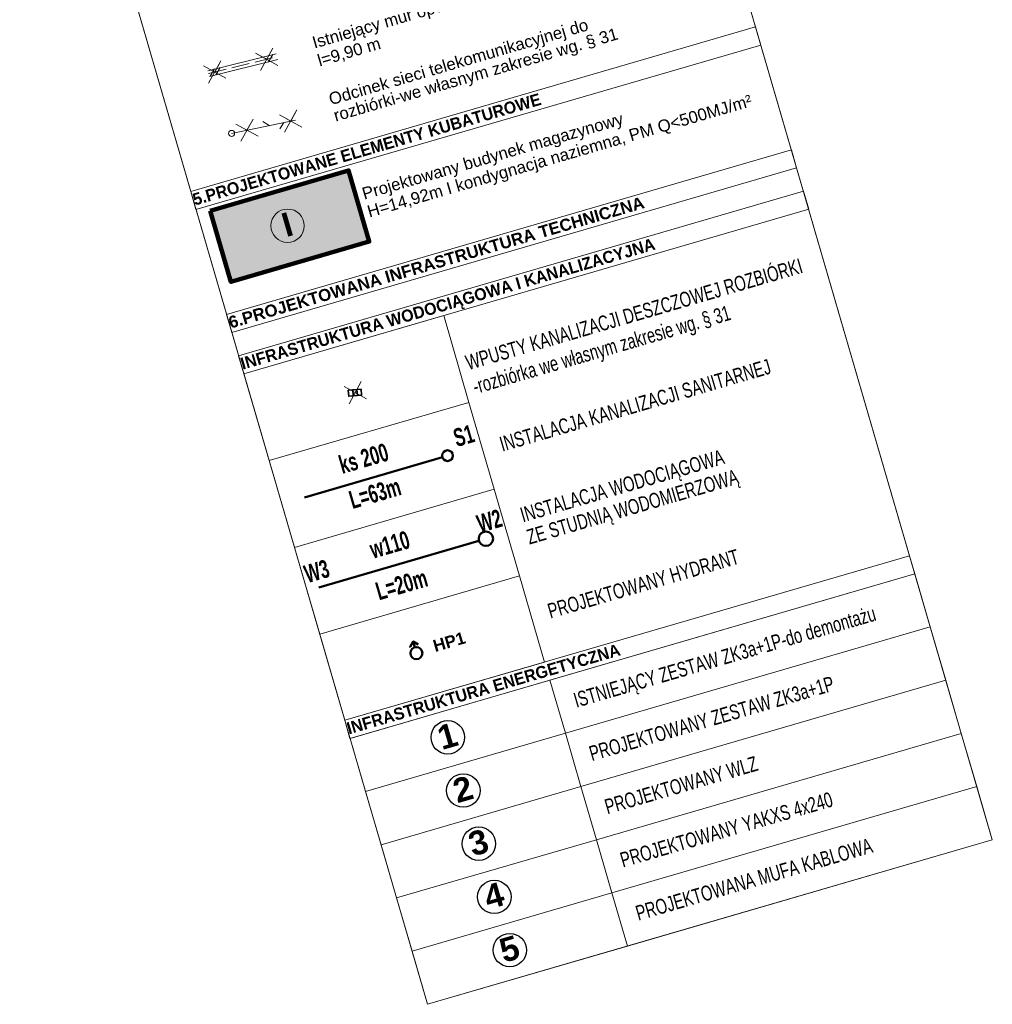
# Model space of a CAD drawing. Header units: millimetres. Extents: x -105537 to 923666, y -162842 to 175608.
# Tile 37 of 41: x 217286 to 298353, y -40957 to 41108. Entities that reach past the tile are written whole.
import ezdxf

# ---------------------------------------------------------------- set-up
doc = ezdxf.new("R2010")
doc.units = ezdxf.units.MM
doc.header["$MEASUREMENT"] = 0
doc.linetypes.add('1054', pattern=[2000, 1500, -500])
for name, color, linetype, lineweight in [('Nowe_01-PZT-WYPEŁNIENIA_Nr_pióra__208', 7, 'Continuous', 100), ('Nowe_0_Nr_pióra__1', 7, 'Continuous', 13), ('Nowe_0_Nr_pióra__222', 5, 'Continuous', 50), ('Nowe_0_Nr_pióra__223', 34, 'Continuous', 50), ('Nowe_0_Nr_pióra__7', 7, 'Continuous', 13), ('Nowe_0_Nr_pióra__75', 14, 'Continuous', 35), ('Nowe_A__!REF_RYSUNKI_Nr_pióra__1', 7, 'Continuous', 13), ('Nowe_A__!REF_RYSUNKI_Nr_pióra__38', 30, 'Continuous', 13), ('Nowe_A__!REF_RYSUNKI_Nr_pióra__7', 7, 'Continuous', 13), ('Nowe_A_INSTAL_ELEKTRYCZNE_Nr_pióra__1', 7, 'Continuous', 13), ('Nowe_A_INSTAL_WK_Nr_pióra__41', 7, 'Continuous', 15), ('Nowe_A_INSTAL_WK_Nr_pióra__7', 7, 'Continuous', 13), ('Nowe_A_TER_UZBROJENIE_Nr_pióra__222', 5, 'Continuous', 50), ('Nowe_A_TER_UZBROJENIE_Nr_pióra__223', 34, 'Continuous', 50), ('Nowe_A_TER_UZBROJENIE_Nr_pióra__7', 7, 'Continuous', 13)]:
    doc.layers.add(name, color=color, linetype=linetype, lineweight=lineweight)
for name, color, linetype, lineweight, true_color in [('Nowe_01-PZT-WYPEŁNIENIA_Nr_pióra__242', 7, 'Continuous', 13, 0xa7a7a7), ('Nowe_A_INSTAL_WK_Nr_pióra__17', 7, 'Continuous', 30, 0xde1212), ('Nowe_A_INSTAL_WK_Nr_pióra__78', 7, 'Continuous', 13, 0x00bb5e), ('Nowe_A_TER_UZBROJENIE_Nr_pióra__58', 7, 'Continuous', 20, 0xdf0000)]:
    doc.layers.add(name, color=color, linetype=linetype, lineweight=lineweight, true_color=true_color)
doc.styles.add('STYL_AUTOMATYCZNY_1', font='arial.ttf', dxfattribs={"width": 0.65})
doc.styles.add('STYL_AUTOMATYCZNY_10', font='arial.ttf', dxfattribs={"width": 0.95})
doc.styles.add('STYL_AUTOMATYCZNY_12', font='arial.ttf', dxfattribs={"width": 0.7})
doc.styles.add('STYL_AUTOMATYCZNY_2', font='arial.ttf')
doc.styles.add('STYL_AUTOMATYCZNY_3', font='arial.ttf')

msp = doc.modelspace()

# ---------------------------------------------------------------- hatches: boundary and pattern name
at = {"layer": 'Nowe_01-PZT-WYPEŁNIENIA_Nr_pióra__242', "linetype": 'Continuous', "lineweight": 0, "true_color": 0x535353}
msp.add_hatch(color=251, dxfattribs=at).paths.add_polyline_path([(233164.292, 25185.018), (244696.97, 28544.623), (246424.892, 22613.103), (234892.214, 19253.498)])

# ---------------------------------------------------------------- linework, layer by layer
at = {"layer": 'Nowe_01-PZT-WYPEŁNIENIA_Nr_pióra__208', "color": 7, "linetype": 'Continuous', "lineweight": 100, "flags": 128}
msp.add_lwpolyline([(233164.292, 25185.018), (244696.97, 28544.623), (246424.892, 22613.103), (234892.214, 19253.498)], close=True, dxfattribs=at)
at = {"layer": 'Nowe_0_Nr_pióra__1', "color": 7, "linetype": 'Continuous', "lineweight": 13}
for points in [[(192192.289, 161895.465), (239264.162, 175608.058), (298346.688, -27244.064), (251274.814, -40956.657)], [(238075.987, 4357.021), (254734.238, 9209.766), (252626.997, 16443.393), (235968.746, 11590.647)], [(240183.228, -2876.606), (256841.479, 1976.14), (254734.238, 9209.766), (238075.987, 4357.021)], [(242290.469, -10110.233), (258948.72, -5257.487), (256841.479, 1976.14), (240183.228, -2876.606)], [(244379.337, -17280.79), (261037.588, -12428.045), (258948.72, -5257.487), (242290.469, -10110.233)], [(262768.373, -18369.393), (293186.944, -9508.104), (291895.406, -5074.58), (261476.836, -13935.869)], [(264059.911, -22802.916), (294478.482, -13941.627), (293186.944, -9508.104), (262768.373, -18369.393)], [(246110.122, -23222.138), (262768.373, -18369.393), (261476.836, -13935.869), (244818.584, -18788.615)], [(265351.449, -27236.439), (295770.019, -18375.15), (294478.482, -13941.627), (264059.911, -22802.916)], [(247401.659, -27655.662), (264059.911, -22802.916), (262768.373, -18369.393), (246110.122, -23222.138)], [(266642.987, -31669.963), (297061.557, -22808.674), (295770.019, -18375.15), (265351.449, -27236.439)], [(248693.197, -32089.185), (265351.449, -27236.439), (264059.911, -22802.916), (247401.659, -27655.662)], [(267934.524, -36103.486), (298353.095, -27242.197), (297061.557, -22808.674), (266642.987, -31669.963)], [(249984.735, -36522.708), (266642.987, -31669.963), (265351.449, -27236.439), (248693.197, -32089.185)], [(251276.273, -40956.232), (267934.524, -36103.486), (266642.987, -31669.963), (249984.735, -36522.708)]]:
    msp.add_lwpolyline(points, close=True, dxfattribs=at)
at = {"layer": 'Nowe_0_Nr_pióra__1', "color": 7, "linetype": 'Continuous', "lineweight": 13, "flags": 128}
for points in [[(231980.011, 25282.969), (279059.346, 38997.735), (278619.839, 40506.452), (231540.504, 26791.685), (231980.011, 25282.969)], [(234965.359, 15035.021), (282044.694, 28749.788), (281605.187, 30258.505), (234525.852, 16543.738), (234965.359, 15035.021)], [(235968.746, 11590.647), (283048.081, 25305.414), (282608.574, 26814.131), (235529.239, 13099.364), (235968.746, 11590.647)], [(244816.071, -18789.347), (291895.406, -5074.58), (291455.899, -3565.863), (244376.564, -17280.63), (244816.071, -18789.347)]]:
    msp.add_lwpolyline(points, close=True, dxfattribs=at)
at = {"layer": 'Nowe_0_Nr_pióra__222', "color": 5, "linetype": 'Continuous', "lineweight": 50}
for points in [[(242208.96, -6210.17), (255567.529, -2318.714)], [(250212.994, -11208.567), (250071.25, -10729.07), (249830.387, -11167.952), (250071.25, -10729.07), (250510.132, -10969.934)]]:
    msp.add_lwpolyline(points, dxfattribs=at)
msp.add_circle((250352.837, -11688.612), 500, dxfattribs=at)
at = {"layer": 'Nowe_0_Nr_pióra__223', "color": 34, "linetype": 'Continuous', "lineweight": 50}
msp.add_lwpolyline([(241015.977, 1289.729), (252513.137, 4645.348)], dxfattribs=at)
at = {"layer": 'Nowe_0_Nr_pióra__75', "color": 14, "linetype": 'Continuous', "lineweight": 35}
msp.add_lwpolyline([(244675.06, 10228.327), (245742.336, 10312.711), (245781.94, 9811.797), (244714.664, 9727.414)], close=True, dxfattribs=at)
for points in [[(245082.162, 9756.47), (245042.557, 10257.383)], [(245430.069, 9783.977), (245390.465, 10284.891)]]:
    msp.add_lwpolyline(points, dxfattribs=at)
at = {"layer": 'Nowe_A__!REF_RYSUNKI_Nr_pióra__1', "color": 7, "linetype": 'Continuous', "lineweight": 13}
msp.add_circle((234951.59, 31635.877), 250, dxfattribs=at)
at = {"layer": 'Nowe_A__!REF_RYSUNKI_Nr_pióra__38', "color": 30, "linetype": 'Continuous', "lineweight": 13}
for p, q in [((238076.703, 32284.662), (237554.162, 32627.524)), ((239300.561, 32538.776), (238957.699, 32016.235))]:
    msp.add_line(p, q, dxfattribs=at)
msp.add_lwpolyline([(234951.59, 31635.877), (240279.939, 32742.043)], dxfattribs=at)
at = {"layer": 'Nowe_A__!REF_RYSUNKI_Nr_pióra__7', "color": 7, "linetype": 'Continuous', "lineweight": 13}
for points in [[(232956.153, 36859.179), (238670.357, 38267.334)], [(233096.132, 36378.666), (238810.327, 37786.852)], [(238377.907, 38195.242), (238012.159, 37590.15)], [(233523.157, 36998.896), (233157.323, 36393.755)], [(234008.712, 37118.53), (233642.878, 36513.39)]]:
    msp.add_lwpolyline(points, dxfattribs=at)
at = {"layer": 'Nowe_A__!REF_RYSUNKI_Nr_pióra__7', "color": 7, "linetype": '1054', "lineweight": 13}
msp.add_lwpolyline([(233026.142, 36618.923), (238740.342, 38027.093)], dxfattribs=at)
at = {"layer": 'Nowe_A_INSTAL_ELEKTRYCZNE_Nr_pióra__1', "color": 7, "linetype": 'Continuous', "lineweight": 13}
msp.add_lwpolyline([(192192.289, 161895.465), (239264.162, 175608.058), (291455.898, -3565.861), (244384.025, -17278.454)], close=True, dxfattribs=at)
at = {"layer": 'Nowe_A_INSTAL_WK_Nr_pióra__17', "color": 12, "linetype": 'Continuous', "lineweight": 30, "true_color": 0xde1212}
for centre in [(252970.138, -18704.844), (254261.676, -23138.367), (255553.214, -27571.891), (256844.752, -32005.414), (258136.289, -36438.937)]:
    msp.add_circle(centre, 1393.986, dxfattribs=at)
at = {"layer": 'Nowe_A_INSTAL_WK_Nr_pióra__41', "color": 7, "linetype": 'Continuous', "lineweight": 15}
msp.add_circle((239614.702, 23934.925), 1393.986, dxfattribs=at)
at = {"layer": 'Nowe_A_TER_UZBROJENIE_Nr_pióra__222', "color": 5, "linetype": 'Continuous', "lineweight": 50}
msp.add_circle((256143.584, -2150.904), 600, dxfattribs=at)
at = {"layer": 'Nowe_A_TER_UZBROJENIE_Nr_pióra__223', "color": 34, "linetype": 'Continuous', "lineweight": 50}
msp.add_circle((252945.114, 4771.427), 450, dxfattribs=at)
at = {"layer": 'Nowe_A_TER_UZBROJENIE_Nr_pióra__58', "color": 12, "linetype": 'Continuous', "lineweight": 20, "true_color": 0xdf0000}
for points in [[(237365.107, 36884.112), (238385.715, 38743.778), (237875.411, 37813.945), (236945.578, 38324.249), (238805.244, 37303.641)], [(233032.651, 35816.449), (234053.259, 37676.116), (233542.955, 36746.283), (232613.122, 37256.587), (234472.788, 36235.978)], [(235718.062, 30971.103), (236738.67, 32830.769), (236228.366, 31900.936), (235298.533, 32411.24), (237158.199, 31390.632)], [(239370.128, 31729.272), (240390.736, 33588.938), (239880.432, 32659.105), (238950.599, 33169.409), (240810.265, 32148.801)], [(244738.471, 9092.444), (245759.079, 10952.11), (245248.775, 10022.277), (244318.942, 10532.581), (246178.608, 9511.973)]]:
    msp.add_lwpolyline(points, dxfattribs=at)

# ---------------------------------------------------------------- texts
at = {"layer": 'Nowe_0_Nr_pióra__1', "color": 7, "linetype": 'Continuous', "lineweight": 13, "attachment_point": 7, "rotation": 16.2414656}
for s, insert, char_height, style in [('\\A1;{\\pql;\\fArial|b1|i0|c238|p0;\\W1.000000;6\\fArial|b1|i0|c238|p0;\\W1.000000;.PROJEKTOWANA INFRASTRUKTURA TECHNICZNA }', (234874.336, 15347.481), 1000, 'STYL_AUTOMATYCZNY_2'), ('\\A1;{\\pql;\\fArial|b1|i0|c238|p0;\\W0.650000;W\\fArial|b1|i0|c238|p0;\\W0.650000;2}', (255664.525, -1671.212), 1500, 'STYL_AUTOMATYCZNY_1'), ('\\A1;{\\pql;\\fArial|b1|i0|c238|p0;\\W0.650000;W\\fArial|b1|i0|c238|p0;\\W0.650000;3}', (241278.439, -5888.204), 1500, 'STYL_AUTOMATYCZNY_1'), ('\\A1;{\\pql;\\fArial|b1|i0|c238|p0;\\W1.000000;HP1}', (251916.389, -11600.173), 1000, 'STYL_AUTOMATYCZNY_2')]:
    msp.add_mtext(s, dxfattribs=dict(at, insert=insert, char_height=char_height, style=style))
at = {"layer": 'Nowe_0_Nr_pióra__7', "color": 7, "linetype": 'Continuous', "lineweight": 13, "insert": (246515.321, 24321.556), "char_height": 1000, "attachment_point": 7, "rotation": 16.2414656, "line_spacing_factor": 0.930913, "style": 'STYL_AUTOMATYCZNY_3'}
msp.add_mtext('\\A1;{\\pql;\\fArial|b0|i0|c238|p0;\\W1.000000;Projektowany budynek magazynowy\\P\\pql;\\fArial|b0|i0|c238|p0;\\W1.000000;H=14,92m I kondygnacja naziemna, PM Q<500MJ/m²}', dxfattribs=at)
at = {"layer": 'Nowe_0_Nr_pióra__7', "color": 7, "linetype": 'Continuous', "lineweight": 13, "char_height": 1000, "attachment_point": 7, "rotation": 16.2414656, "style": 'STYL_AUTOMATYCZNY_10'}
for s, insert in [('\\A1;{\\pql;\\fArial|b1|i0|c238|p0;\\W0.950000;5.\\fArial|b1|i0|c238|p0;\\W0.950000;PROJEKTOWANE ELEMENTY KUBATUROWE }', (231888.8, 25596.071)), ('\\A1;{\\pql;\\fArial|b1|i0|c238|p0;\\W0.950000;IN\\fArial|b1|i0|c238|p0;\\W0.950000;FRASTRUKTURA\\fArial|b1|i0|c238|p0;\\W0.950000; WODOCIĄGOWA I KANALIZACYJNA}', (235951.889, 11648.512)), ('\\A1;{\\pql;\\fArial|b1|i0|c238|p0;\\W0.950000;INFRASTRUKTURA \\fArial|b1|i0|c238|p0;\\W0.950000;ENERGETYCZNA}', (244725.047, -18476.887))]:
    msp.add_mtext(s, dxfattribs=dict(at, insert=insert))
at = {"layer": 'Nowe_A__!REF_RYSUNKI_Nr_pióra__7', "color": 7, "linetype": 'Continuous', "lineweight": 13, "insert": (242337.62, 37018.91), "char_height": 1000, "attachment_point": 7, "rotation": 16.2414656, "line_spacing_factor": 0.936227, "style": 'STYL_AUTOMATYCZNY_3'}
msp.add_mtext('\\A1;{\\pql;\\fArial|b0|i0|c238|p0;\\W1.000000;Istniejący mur oporowy do rozbiórki\\P\\pql;\\fArial|b0|i0|c238|p0;\\W1.000000;l=9,90 m}', dxfattribs=at)
at = {"layer": 'Nowe_A__!REF_RYSUNKI_Nr_pióra__7', "color": 7, "linetype": 'Continuous', "lineweight": 13, "char_height": 1000, "attachment_point": 7, "rotation": 16.2414656, "style": 'STYL_AUTOMATYCZNY_3'}
for s, insert in [('\\A1;{\\pql;\\fArial|b0|i0|c238|p0;\\W1.000000;O\\fArial|b0|i0|c238|p0;\\W1.000000;dcinek sieci telekomunikacyjnej do}', (243307.605, 33689.197)), ('\\A1;{\\pql;\\fArial|b0|i0|c238|p0;\\W1.000000;rozbiórki-we własnym zakresie\\fArial|b0|i0|c238|p0;\\W1.000000; wg. § 31}', (243705.718, 32322.576))]:
    msp.add_mtext(s, dxfattribs=dict(at, insert=insert))
at = {"layer": 'Nowe_A_INSTAL_WK_Nr_pióra__17', "color": 12, "linetype": 'Continuous', "lineweight": 30, "true_color": 0xde1212, "char_height": 2000, "attachment_point": 8, "rotation": 16.2414656, "style": 'STYL_AUTOMATYCZNY_2'}
for s, insert in [('\\A1;{\\pqc;\\fArial|b1|i0|c238|p0;\\W1.000000;1}', (253217.859, -19555.205)), ('\\A1;{\\pqc;\\fArial|b1|i0|c238|p0;\\W1.000000;2}', (254509.398, -23988.734)), ('\\A1;{\\pqc;\\fArial|b1|i0|c238|p0;\\W1.000000;3}', (255810.3, -28454.403)), ('\\A1;{\\pqc;\\fArial|b1|i0|c238|p0;\\W1.000000;4}', (257092.473, -32855.78)), ('\\A1;{\\pqc;\\fArial|b1|i0|c238|p0;\\W1.000000;5}', (258393.376, -37321.45))]:
    msp.add_mtext(s, dxfattribs=dict(at, insert=insert))
at = {"layer": 'Nowe_A_INSTAL_WK_Nr_pióra__7', "color": 7, "linetype": 'Continuous', "lineweight": 13, "char_height": 1250, "attachment_point": 7, "rotation": 16.2414656, "style": 'STYL_AUTOMATYCZNY_12'}
for s, insert in [('\\A1;{\\pql;\\fArial|b0|i0|c238|p0;\\W0.700000;WPUSTY KANALIZACJI DESZCZOWEJ \\fArial|b0|i0|c238|p0;\\W0.700000;ROZBIÓRKI\\P\\pql;\\fArial|b0|i0|c238|p0;\\W0.700000;-rozbiórka we własnym zakresie wg. § 31\\P\\pql;\\fArial|b0|i0|c238|p0;\\W0.700000;}', (255369.159, 9529.826)), ('\\A1;{\\pql;\\fArial|b0|i0|c238|p0;\\W0.700000;INSTALACJA KANALIZACJI SANITARNEJ}', (257518.237, 5079.044)), ('\\A1;{\\pql;\\fArial|b0|i0|c238|p0;\\W0.700000;PROJEKTOWANY HYDRANT}', (261522.308, -8828.595)), ('\\A1;{\\pql;\\fArial|b0|i0|c238|p0;\\W0.700000;ISTNIEJĄCY ZESTAW ZK3a+1P-do demontażu}', (263786.384, -16600.596)), ('\\A1;{\\pql;\\fArial|b0|i0|c238|p0;\\W0.700000;PROJEKTOWANY ZESTAW ZK3a+1P}', (264983.341, -20709.446)), ('\\A1;{\\pql;\\fArial|b0|i0|c238|p0;\\W0.700000;PROJEKTOWANY \\fArial|b0|i0|c238|p0;\\W0.700000;WLZ}', (266274.644, -25142.165)), ('\\A1;{\\pql;\\fArial|b0|i0|c238|p0;\\W0.700000;PROJEKTOWANY \\fArial|b0|i0|c238|p0;\\W0.700000;YAKXS 4x240}', (267566.182, -29575.688)), ('\\A1;{\\pql;\\fArial|b0|i0|c238|p0;\\W0.700000;PROJEKTOWAN\\fArial|b0|i0|c238|p0;\\W0.700000;A MUFA KABLOWA}', (268857.72, -34009.213))]:
    msp.add_mtext(s, dxfattribs=dict(at, insert=insert))
at = {"layer": 'Nowe_A_INSTAL_WK_Nr_pióra__7', "color": 7, "linetype": 'Continuous', "lineweight": 13, "insert": (259871.299, -2998.423), "char_height": 1250, "attachment_point": 7, "rotation": 16.2414656, "line_spacing_factor": 0.92127, "style": 'STYL_AUTOMATYCZNY_12'}
msp.add_mtext('\\A1;{\\pql;\\fArial|b0|i0|c238|p0;\\W0.700000;INSTALACJA WODOCIĄGOWA \\P\\pql;\\fArial|b0|i0|c238|p0;\\W0.700000;ZE STUDNIĄ WODOMIERZOWĄ}', dxfattribs=at)
at = {"layer": 'Nowe_A_INSTAL_WK_Nr_pióra__78', "color": 112, "linetype": 'Continuous', "lineweight": 13, "true_color": 0x00bb5e, "insert": (239862.423, 23084.559), "char_height": 2000, "attachment_point": 8, "rotation": 16.2414656, "style": 'STYL_AUTOMATYCZNY_2'}
msp.add_mtext('\\A1;{\\pqc;\\fArial|b1|i0|c238|p0;\\W1.000000;I}', dxfattribs=at)
at = {"layer": 'Nowe_A_TER_UZBROJENIE_Nr_pióra__7', "color": 7, "linetype": 'Continuous', "lineweight": 13, "char_height": 1500, "attachment_point": 7, "rotation": 16.2414656, "style": 'STYL_AUTOMATYCZNY_1'}
for s, insert in [('\\A1;{\\pql;\\fArial|b1|i0|c238|p0;\\W0.650000;S\\fArial|b1|i0|c238|p0;\\W0.650000;1}', (253718.35, 5464.939)), ('\\A1;{\\pql;\\fArial|b1|i0|c238|p0;\\W0.650000;ks 200}', (244171.373, 3224.371)), ('\\A1;{\\pql;\\fArial|b1|i0|c238|p0;\\W0.650000;L=63m}', (245025.136, 293.616)), ('\\A1;{\\pql;\\fArial|b1|i0|c238|p0;\\W0.650000;w110}', (246743.943, -3845.271)), ('\\A1;{\\pql;\\fArial|b1|i0|c238|p0;\\W0.650000;L=\\fArial|b1|i0|c238|p0;\\W0.650000;20\\fArial|b1|i0|c238|p0;\\W0.650000;m}', (247241.58, -7314.876))]:
    msp.add_mtext(s, dxfattribs=dict(at, insert=insert))

doc.saveas('drawing.dxf')
